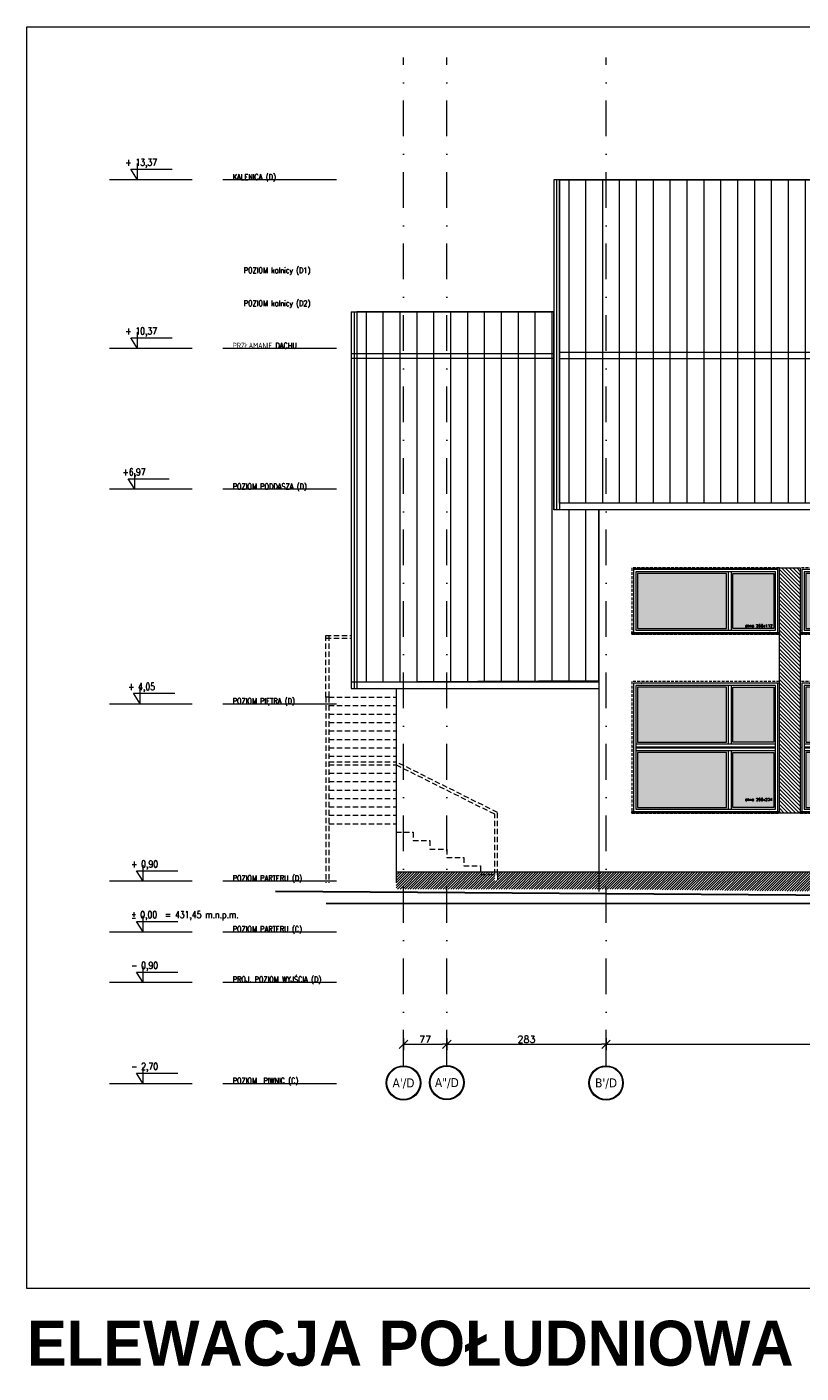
# Model space of a CAD drawing. Header units: millimetres. Extents: x 23192 to 177760, y -399809 to -79279.
# Tile 65 of 256: x 70977 to 72352, y -210248 to -207855. Entities that reach past the tile are written whole.
import ezdxf
from ezdxf.enums import TextEntityAlignment as Align

# ---------------------------------------------------------------- set-up
doc = ezdxf.new("R2010")
doc.units = ezdxf.units.MM
for name, pattern in [('CARKOVANA', [7.5, 5, -2.5]), ('DASHDOT', [25.4, 12.7, -6.35, 0, -6.35]), ('HIDDEN2', [4.7625, 3.175, -1.5875])]:
    doc.linetypes.add(name, pattern=pattern)
doc.layers.get('0').update_dxf_attribs({"lineweight": 0})
for name, color, linetype, lineweight in [('! opisy okien elewacja', 7, 'Continuous', 0), ('!! 0_ Istn-okna', 6, 'Continuous', 13), ('!! 0_ Istn-sciany', 3, 'Continuous', 30), ('!! 0_ Opis', 8, 'Continuous', 13), ('!! 0_ WIDOK ELEWACJA', 4, 'Continuous', 0), ('!! 1  WYDZIELENIE PPOŻ', 252, 'Continuous', 0), ('!! 1_Hatch dach', 252, 'Continuous', 5), ('!! 2_TYNK OBRYS', 252, 'Continuous', 13), ('!! wymiary osi', 250, 'Continuous', 9), ('0-osie-liniA', 14, 'DASHDOT', 5), ('0-osie-tx', 66, 'Continuous', 9), ('0-rzedne-blok', 62, 'Continuous', 13)]:
    doc.layers.add(name, color=color, linetype=linetype, lineweight=lineweight)
doc.layers.add('!! 0_ramki', color=66, linetype='Continuous', lineweight=9, plot=False)
doc.layers.add('!! 1_ widok', color=4, linetype='Continuous')
doc.layers.add('!! 1_ELEWACJA KOLOR', color=7, linetype='Continuous', lineweight=13, true_color=0x6888bb)
doc.layers.add('!! 2_ELEWACJA COKÓŁ', color=9, linetype='Continuous', lineweight=13, true_color=0x808080)
doc.layers.add('!! 2_WYBURZENIA DO REMONTU', color=7, linetype='Continuous', lineweight=0, true_color=0x4d4d4d, plot=False)
doc.styles.add('DEUTSCH', font='SIMPLEX8')
doc.styles.add('SIMPLEX', font='simplex.shx', dxfattribs={"width": 0.77})
doc.styles.add('STYLE10', font='arialbd.ttf')
doc.styles.add('TAHOMA', font='tahoma.ttf')
doc.styles.add('TXT', font='simplex.shx')
doc.dimstyles.new('DIM50', dxfattribs={"dimscale": 5, "dimtxt": 2.5, "dimasz": 1.5, "dimexe": 0, "dimexo": 0, "dimgap": 0.5, "dimtad": 1, "dimdec": 4, "dimrnd": 0.5, "dimdsep": 46, "dimtxsty": 'TXT', "dimblk1": 'TICK1', "dimblk2": 'TICK1', "dimsah": 1, "dimcen": 0, "dimse1": 1, "dimse2": 1, "dimclrd": 1, "dimclre": 7, "dimclrt": 9, "dimadec": 0, "dimazin": 0, "dimtfac": 1, "dimtdec": 4, "dimtmove": 2, "dimatfit": 3, "dimldrblk": 'TICK1', "dimfxl": 1, "dimtolj": 1, "dimarcsym": 0})
pattern_1 = [(45, (22465.2155, -6921.958), (-2.24506403, 2.24506403), [])]
pattern_2 = [(90, (0, -6910.918), (-30, 2e-15), [])]

# ---------------------------------------------------------------- blocks, each defined once
blk = doc.blocks.new('okno 266x234')
at = {"layer": '!! 1_Hatch dach', "true_color": 0x575757}
h = blk.add_hatch(dxfattribs=at)
h.set_pattern_fill('ANSI31', color=251, scale=0.3, angle=180)
h.paths.add_polyline_path([(212, 10817.5), (-50, 10817.5), (-50, 10820.5), (212, 10820.5)])
h = blk.add_hatch(dxfattribs=at)
h.set_pattern_fill('DOTS', color=251, angle=180)
h.paths.add_polyline_path([(43.8, 10596.5), (202, 10596.5), (202, 10694.5), (43.8, 10694.5)])
h.paths.add_polyline_path([(43.8, 10712.5), (202, 10712.5), (202, 10810.5), (43.8, 10810.5)])
h.paths.add_polyline_path([(32.8, 10596.5), (-40, 10596.5), (-40, 10694.5), (32.8, 10694.5)])
h.paths.add_polyline_path([(32.8, 10712.5), (-40, 10712.5), (-40, 10810.5), (32.8, 10810.5)])
at = {"layer": '! opisy okien elewacja'}
for p in [(-33, 10817.5), (209, 10817.5), (209, 10703.5), (-47, 10589.5), (195, 10589.5)]:
    blk.add_point(p, dxfattribs=at)
at = {"layer": '!! 0_ Istn-okna'}
for p, q in [((205, 10709.5), (-43, 10709.5)), ((205, 10704.5), (-43, 10704.5)), ((205, 10702.5), (-43, 10702.5)), ((205, 10697.5), (-43, 10697.5))]:
    blk.add_line(p, q, dxfattribs=at)
at = {"layer": '!! 0_ Istn-okna', "linetype": 'CARKOVANA', "lineweight": 5}
blk.add_lwpolyline([(212, 10820.5), (-50, 10820.5), (-50, 10586.5), (212, 10586.5)], close=True, dxfattribs=at)
at = {"layer": '!! 0_ Istn-okna'}
for points in [[(212, 10817.5), (-50, 10817.5), (-50, 10820.5), (212, 10820.5)], [(209, 10817.5), (-47, 10817.5), (-47, 10589.5), (209, 10589.5)], [(205, 10813.5), (-43, 10813.5), (-43, 10593.5), (205, 10593.5)], [(32.8, 10712.5), (-40, 10712.5), (-40, 10810.5), (32.8, 10810.5)], [(43.8, 10712.5), (202, 10712.5), (202, 10810.5), (43.8, 10810.5)], [(32.8, 10596.5), (-40, 10596.5), (-40, 10694.5), (32.8, 10694.5)], [(43.8, 10596.5), (202, 10596.5), (202, 10694.5), (43.8, 10694.5)]]:
    blk.add_lwpolyline(points, close=True, dxfattribs=at)
for points in [[(35.8, 10709.5), (35.8, 10813.5)], [(40.8, 10709.5), (40.8, 10813.5)], [(35.8, 10593.5), (35.8, 10697.5)], [(35.8, 10593.5), (35.8, 10697.5)], [(40.8, 10593.5), (40.8, 10697.5)], [(40.8, 10593.5), (40.8, 10697.5)]]:
    blk.add_lwpolyline(points, dxfattribs=at)
at = {"insert": (10.9, 10793.9), "char_height": 5, "attachment_point": 1, "rotation": 180, "style": 'TXT'}
blk.add_mtext_dynamic_manual_height_columns('okno 266x234', width=52.63, gutter_width=75, heights=[0], dxfattribs=at)
blk = doc.blocks.new('okno 266x112')
at = {"layer": '!! 1_Hatch dach', "true_color": 0x575757}
h = blk.add_hatch(dxfattribs=at)
h.set_pattern_fill('ANSI31', color=251, scale=0.05, angle=180)
h.set_pattern_definition([(225, (48759.55389, -227260.51076), (0.11225320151, -0.11225320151), [])])
h.paths.add_polyline_path([(212, 10312.8), (-50, 10312.8), (-50, 10315.8), (212, 10315.8)])
h = blk.add_hatch(dxfattribs=at)
h.set_pattern_fill('DOTS', color=251, angle=180)
h.paths.add_polyline_path([(43.8, 10207.8), (202, 10207.8), (202, 10305.8), (43.8, 10305.8)])
h.paths.add_polyline_path([(32.8, 10207.8), (-40, 10207.8), (-40, 10305.8), (32.8, 10305.8)])
at = {"layer": '! opisy okien elewacja'}
for p in [(-33, 10312.8), (209, 10314.3), (209, 10312.8), (209, 10308.3)]:
    blk.add_point(p, dxfattribs=at)
at = {"layer": '!! 0_ Istn-okna', "linetype": 'CARKOVANA', "lineweight": 5}
blk.add_lwpolyline([(212, 10315.8), (-50, 10315.8), (-50, 10197.8), (212, 10197.8)], close=True, dxfattribs=at)
at = {"layer": '!! 0_ Istn-okna'}
for points in [[(212, 10312.8), (-50, 10312.8), (-50, 10315.8), (212, 10315.8)], [(209, 10312.8), (-47, 10312.8), (-47, 10200.8), (209, 10200.8)], [(205, 10308.8), (-43, 10308.8), (-43, 10204.8), (205, 10204.8)], [(32.8, 10207.8), (-40, 10207.8), (-40, 10305.8), (32.8, 10305.8)], [(43.8, 10207.8), (202, 10207.8), (202, 10305.8), (43.8, 10305.8)]]:
    blk.add_lwpolyline(points, close=True, dxfattribs=at)
for points in [[(35.8, 10308.8), (-43, 10308.8)], [(35.8, 10204.8), (35.8, 10308.8)], [(205, 10308.8), (40.8, 10308.8)], [(40.8, 10204.8), (40.8, 10308.8)]]:
    blk.add_lwpolyline(points, dxfattribs=at)
at = {"insert": (10.9, 10298.3), "char_height": 5, "attachment_point": 1, "rotation": 180, "style": 'TXT'}
blk.add_mtext_dynamic_manual_height_columns('okno 266x112', width=52.63, gutter_width=75, heights=[0], dxfattribs=at)
blk = doc.blocks.new('*U81')
h = blk.add_hatch(color=256)
edge = h.paths.add_edge_path()
edge.add_arc((0, 0), 30.6, 0, 360)
edge = h.paths.add_edge_path(flags=17)
edge.add_arc((0, 0), 29.4, 0, 360)
for radius in [30.6, 29.4]:
    blk.add_circle((0, 0), radius)
at = {"style": 'TAHOMA', "flags": 8}
blk.add_attdef('ANSICHTSNUMMER', text='', height=16, dxfattribs=at).set_placement((0, 0), align=Align.MIDDLE_CENTER)
blk = doc.blocks.new('TICK1')
at = {"color": 2}
blk.add_line((-1, -1), (1, 1), dxfattribs=at)
at = {"color": 0}
for p, q in [((0, 0), (-1, 0)), ((0, -1.4), (0, 1.4))]:
    blk.add_line(p, q, dxfattribs=at)
blk = doc.blocks.new('*D3701')
at = {"layer": '!! wymiary osi', "color": 1, "lineweight": -2, "transparency": 16777216}
blk.add_line((58033.6, -216280.7), (58095.6, -216280.7), dxfattribs=at)
at = {"layer": 'DEFPOINTS', "color": 0, "transparency": 16777216}
for p in [(58103.1, -216280.7), (58026.1, -216318.8), (58103.1, -216318.3)]:
    blk.add_point(p, dxfattribs=at)
at = {"layer": '!! wymiary osi', "color": 1, "lineweight": -2, "transparency": 16777216, "xscale": 7.5, "yscale": 7.5, "zscale": 7.5, "rotation": 180}
blk.add_blockref('TICK1', (58026.1, -216280.7), dxfattribs=at)
at = {"layer": '!! wymiary osi', "color": 1, "lineweight": -2, "transparency": 16777216, "xscale": 7.5, "yscale": 7.5, "zscale": 7.5}
blk.add_blockref('TICK1', (58103.1, -216280.7), dxfattribs=at)
at = {"layer": '!! wymiary osi', "color": 9, "transparency": 16777216, "insert": (58064.6, -216271.9), "char_height": 12.5, "attachment_point": 5, "style": 'TXT'}
blk.add_mtext('\\A1;77', dxfattribs=at)
blk = doc.blocks.new('*D3702')
at = {"layer": '!! wymiary osi', "color": 1, "lineweight": -2, "transparency": 16777216}
blk.add_line((58110.6, -216280.7), (58378.6, -216280.7), dxfattribs=at)
at = {"layer": 'DEFPOINTS', "color": 0, "transparency": 16777216}
for p in [(58386.1, -216280.7), (58386.1, -216280.7), (58103.1, -216318.3)]:
    blk.add_point(p, dxfattribs=at)
at = {"layer": '!! wymiary osi', "color": 1, "lineweight": -2, "transparency": 16777216, "xscale": 7.5, "yscale": 7.5, "zscale": 7.5, "rotation": 180}
blk.add_blockref('TICK1', (58103.1, -216280.7), dxfattribs=at)
at = {"layer": '!! wymiary osi', "color": 1, "lineweight": -2, "transparency": 16777216, "xscale": 7.5, "yscale": 7.5, "zscale": 7.5}
blk.add_blockref('TICK1', (58386.1, -216280.7), dxfattribs=at)
at = {"layer": '!! wymiary osi', "color": 9, "transparency": 16777216, "insert": (58244.6, -216271.9), "char_height": 12.5, "attachment_point": 5, "style": 'TXT'}
blk.add_mtext('\\A1;283', dxfattribs=at)
blk = doc.blocks.new('*D3703')
at = {"layer": '!! wymiary osi', "color": 1, "lineweight": -2, "transparency": 16777216}
blk.add_line((58393.6, -216280.7), (60804.6, -216280.7), dxfattribs=at)
at = {"layer": 'DEFPOINTS', "color": 0, "transparency": 16777216}
for p in [(58386.1, -216280.7), (60812.1, -216280.7), (60812.1, -216280.7)]:
    blk.add_point(p, dxfattribs=at)
at = {"layer": '!! wymiary osi', "color": 1, "lineweight": -2, "transparency": 16777216, "xscale": 7.5, "yscale": 7.5, "zscale": 7.5, "rotation": 180}
blk.add_blockref('TICK1', (58386.1, -216280.7), dxfattribs=at)
at = {"layer": '!! wymiary osi', "color": 1, "lineweight": -2, "transparency": 16777216, "xscale": 7.5, "yscale": 7.5, "zscale": 7.5}
blk.add_blockref('TICK1', (60812.1, -216280.7), dxfattribs=at)
at = {"layer": '!! wymiary osi', "color": 9, "transparency": 16777216, "insert": (59599.1, -216271.9), "char_height": 12.5, "attachment_point": 5, "style": 'TXT'}
blk.add_mtext('\\A1;2426', dxfattribs=at)
blk = doc.blocks.new('D_kota')
for p, q in [((8.7, 0), (8.7, 23)), ((-0.8, 15), (8.7, 15)), ((8.7, 0), (-0.8, 15))]:
    blk.add_line(p, q)
blk.add_lwpolyline([(-0.8, 15), (57.9, 15)])
at = {"style": 'DEUTSCH', "width": 0.8}
blk.add_attdef('POZ.ARCH', (7.3, 19.7), '', height=10, dxfattribs=at)
blk = doc.blocks.new('rzędne elewacje')
at = {"layer": '0-rzedne-blok'}
for p, q in [((45186.1, -202764.8), (45186.1, -202618)), ((45366.1, -202764.8), (45366.1, -202618)), ((45546.1, -202764.8), (45546.1, -202618)), ((45861.1, -202764.8), (45861.1, -202618)), ((46243.1, -202764.8), (46243.1, -202618)), ((46493.6, -202764.8), (46493.6, -202618)), ((46793.4, -202764.8), (46793.4, -202618)), ((45186.1, -203021.7), (45186.1, -202819.8)), ((45366.1, -203021.7), (45366.1, -202819.8)), ((45546.1, -203021.7), (45546.1, -202819.8)), ((45861.1, -203021.7), (45861.1, -202819.8)), ((46243.1, -203021.7), (46243.1, -202819.8)), ((46493.6, -203021.7), (46493.6, -202819.8)), ((46793.4, -203021.7), (46793.4, -202819.8))]:
    blk.add_line(p, q, dxfattribs=at)
for points in [[(45456.1, -202618), (45456.1, -202764.8)], [(46493.6, -202764.8), (46493.6, -202618)], [(45456.1, -202819.8), (45456.1, -203021.7)], [(46493.6, -203021.7), (46493.6, -202819.8)]]:
    blk.add_lwpolyline(points, dxfattribs=at)
ref = blk.add_blockref('D_kota', (45186.1, -202667.3), dxfattribs=dict(at, xscale=1.250000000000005, yscale=1.250000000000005, zscale=1.250000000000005, rotation=270))
ref.add_attrib('POZ.ARCH', '- 2,70  ', (45210.7, -202656.5), dxfattribs={"layer": '0', "height": 12.5, "rotation": 270, "style": 'DEUTSCH', "width": 0.8})
ref = blk.add_blockref('D_kota', (45366.1, -202667.3), dxfattribs=dict(at, xscale=1.250000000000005, yscale=1.250000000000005, zscale=1.250000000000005, rotation=270))
ref.add_attrib('POZ.ARCH', '- 0,90  ', (45390.7, -202656.5), dxfattribs={"layer": '0', "height": 12.5, "rotation": 270, "style": 'DEUTSCH', "width": 0.8})
ref = blk.add_blockref('D_kota', (45456.1, -202667.3), dxfattribs=dict(at, xscale=1.250000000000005, yscale=1.250000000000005, zscale=1.250000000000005, rotation=270))
ref.add_attrib('POZ.ARCH', '%%p 0,00  = 431,45 m.n.p.m.', (45480.7, -202656.5), dxfattribs={"layer": '0', "height": 12.5, "rotation": 270, "style": 'DEUTSCH', "width": 0.8})
ref = blk.add_blockref('D_kota', (45546.1, -202667.3), dxfattribs=dict(at, xscale=1.250000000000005, yscale=1.250000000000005, zscale=1.250000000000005, rotation=270))
ref.add_attrib('POZ.ARCH', '+ 0,90  ', (45570.7, -202656.5), dxfattribs={"layer": '0', "height": 12.5, "rotation": 270, "style": 'DEUTSCH', "width": 0.8})
ref = blk.add_blockref('D_kota', (45861.6, -202661.9), dxfattribs=dict(at, xscale=1.250000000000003, yscale=1.250000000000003, zscale=1.250000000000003, rotation=269.9999999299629))
ref.add_attrib('POZ.ARCH', '+ 4,05', (45886.2, -202651.1), dxfattribs={"layer": '0', "height": 12.5, "rotation": 270, "style": 'DEUTSCH', "width": 0.8})
ref = blk.add_blockref('D_kota', (46243.1, -202652.1), dxfattribs=dict(at, xscale=1.250000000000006, yscale=1.250000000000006, zscale=1.250000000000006, rotation=270))
ref.add_attrib('POZ.ARCH', '+6,97', (46267.7, -202641.3), dxfattribs={"layer": '0', "height": 12.5, "rotation": 270, "style": 'DEUTSCH', "width": 0.8})
ref = blk.add_blockref('D_kota', (46493.6, -202656.9), dxfattribs=dict(at, xscale=1.250000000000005, yscale=1.250000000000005, zscale=1.250000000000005, rotation=270))
ref.add_attrib('POZ.ARCH', '+ 10,37', (46518.2, -202646.1), dxfattribs={"layer": '0', "height": 12.5, "rotation": 270, "style": 'DEUTSCH', "width": 0.8})
ref = blk.add_blockref('D_kota', (46793.4, -202656.9), dxfattribs=dict(at, xscale=1.250000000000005, yscale=1.250000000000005, zscale=1.250000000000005, rotation=270))
ref.add_attrib('POZ.ARCH', '+ 13,37', (46818, -202646.1), dxfattribs={"layer": '0', "height": 12.5, "rotation": 270, "style": 'DEUTSCH', "width": 0.8})
at = {"layer": '0-rzedne-blok', "style": 'SIMPLEX', "width": 0.77}
for s, p in [('POZIOM  PIWNIC (C)', (45186.7, -202837.1)), ('PROJ. POZIOM WYJŚCIA (D)', (45366.7, -202837.1)), ('POZIOM PARTERU (C)', (45456.1, -202837.1)), ('POZIOM PARTERU (D)', (45546.7, -202837.1)), ('POZIOM PIĘTRA (D)', (45861.7, -202837.1)), ('POZIOM PODDASZA (D)', (46243.1, -202837.1)), ('PRZŁAMANIE DACHU', (46493.6, -202837.1)), ('KALENICA (D)', (46793.4, -202837.1)), ('POZIOM kalnicy (D2)', (46568.8, -202856.7, 0)), ('POZIOM kalnicy (D1)', (46627.4, -202856.7, 0))]:
    blk.add_text(s, height=10, rotation=270, dxfattribs=at).set_placement(p)
blk = doc.blocks.new('BLOK OSIE D-E PD')
at = {"layer": '0-osie-liniA', "ltscale": 5}
for points in [[(58026.06735, -216318.84626), (58026.06735, -214526.31528)], [(58103.06735, -216318.84626), (58103.06735, -214526.31528)], [(58386.06735, -216318.84626), (58386.06735, -214526.31528)]]:
    blk.add_lwpolyline(points, dxfattribs=at)
at = {"layer": '0-osie-tx'}
ref = blk.add_blockref('*U81', (58026.06735, -216349.44626), dxfattribs=dict(at, rotation=180))
ref.add_attrib('ANSICHTSNUMMER', "A'/D", dxfattribs={"layer": '0', "height": 16, "style": 'TAHOMA', "flags": 8}).set_placement((58026.06735, -216349.44626), align=Align.MIDDLE_CENTER)
ref = blk.add_blockref('*U81', (58103.06735, -216348.94626), dxfattribs=dict(at, rotation=180))
ref.add_attrib('ANSICHTSNUMMER', 'A"/D', dxfattribs={"layer": '0', "height": 16, "style": 'TAHOMA', "flags": 8}).set_placement((58103.06735, -216348.94626), align=Align.MIDDLE_CENTER)
ref = blk.add_blockref('*U81', (58386.06735, -216349.44626), dxfattribs=dict(at, rotation=180))
ref.add_attrib('ANSICHTSNUMMER', "B'/D", dxfattribs={"layer": '0', "height": 16, "style": 'TAHOMA', "flags": 8}).set_placement((58386.06735, -216349.44626), align=Align.MIDDLE_CENTER)
at = {"layer": '!! wymiary osi'}
for base, p1, p2, picture, middle in [((58103.06735, -216280.68013), (58026.06735, -216318.84626), (58103.06735, -216318.34626), '*D3701', (58064.56735, -216271.93013)), ((58386.06735, -216280.68013), (58103.06735, -216318.34626), (58386.06735, -216280.68013), '*D3702', (58244.56735, -216271.93013)), ((60812.06735, -216280.68013), (58386.06735, -216280.68013), (60812.06735, -216280.68013), '*D3703', (59599.06735, -216271.93013))]:
    dim = blk.add_linear_dim(base=base, p1=p1, p2=p2, dimstyle='DIM50', dxfattribs=at)
    dim.commit()
    dim.dimension.update_dxf_attribs({"geometry": picture, "text_midpoint": middle})

msp = doc.modelspace()

# ---------------------------------------------------------------- hatches: boundary and pattern name
at = {"layer": '!! 1_ELEWACJA KOLOR', "true_color": 0x4f5358}
h = msp.add_hatch(dxfattribs=at)
h.set_pattern_fill('ANSI31', color=251, scale=1.5, angle=-90)
h.set_pattern_definition([(315, (67938.4744, -208996.977), (3.367596, 3.367596), [])])
h.paths.add_polyline_path([(72313.92689, -208816.45733), (72350.92689, -208816.45733), (72350.92689, -209252.45733), (72313.92689, -209252.45733)])
at = {"layer": '!! 1_Hatch dach'}
h = msp.add_hatch(dxfattribs=at)
h.set_pattern_fill('_USER', color=8, scale=30, angle=90, pattern_type=0)
h.set_pattern_definition(pattern_2)
h.paths.add_polyline_path([(71922.92689, -208126.45733), (74545.92689, -208126.45733), (74545.92689, -208701.45733), (71922.92689, -208701.45733)])
h = msp.add_hatch(dxfattribs=at)
h.set_pattern_fill('_USER', color=8, scale=30, angle=90, pattern_type=0)
h.set_pattern_definition(pattern_2)
h.paths.add_polyline_path([(71562.92689, -209018.88853), (71992.92689, -209016.77116), (71992.92689, -208713.45733), (71912.92689, -208713.45733), (71912.92689, -208361.5056), (71562.92689, -208361.5056)])
at = {"layer": '!! 2_ELEWACJA COKÓŁ', "true_color": 0x2b2b2c}
h = msp.add_hatch(dxfattribs=at)
h.set_pattern_fill('ANSI31', color=250)
h.set_pattern_definition(pattern_1)
h.paths.add_polyline_path([(71992.92689, -209357.45733), (71812.92689, -209357.45733), (71812.92689, -209372.45733), (71812.92689, -209387.45733), (71992.92689, -209387.45733)])
h.paths.add_polyline_path([(71807.92689, -209357.45733), (71782.92689, -209357.45733), (71782.92689, -209372.45733), (71807.92689, -209372.45733)], flags=17)
h.paths.add_polyline_path([(71812.92689, -209372.45733), (71782.92689, -209372.45733), (71782.92689, -209357.45733), (71752.92689, -209357.45733), (71632.92689, -209357.45733), (71632.92689, -209387.45733), (71812.92689, -209387.45733)])
h = msp.add_hatch(dxfattribs=at)
h.set_pattern_fill('ANSI31', color=250)
h.set_pattern_definition(pattern_1)
h.paths.add_polyline_path([(74445.44004, -209357.45733), (71992.92689, -209357.45733), (71992.92689, -209387.45733), (74444.45983, -209413.43032)])

# ---------------------------------------------------------------- linework, layer by layer
at = {"layer": '! opisy okien elewacja'}
for points in [[(71922.92689, -208126.45733), (74545.92689, -208126.45733), (74545.92689, -208701.45733), (71922.92689, -208701.45733)], [(71562.92689, -209018.88853), (71992.92689, -209016.77116), (71992.92689, -208713.45733), (71912.92689, -208713.45733), (71912.92689, -208361.5056), (71562.92689, -208361.5056)]]:
    msp.add_lwpolyline(points, close=True, dxfattribs=at)
at = {"layer": '!! 0_ Istn-sciany'}
msp.add_lwpolyline([(74445.17545, -209413.45733), (71418.55669, -209392.03375)], dxfattribs=at)
at = {"layer": '!! 0_ WIDOK ELEWACJA'}
for p, q in [((74545.92689, -208433.45733), (71922.92689, -208433.45733)), ((74545.92689, -208444.58909), (71922.92689, -208444.58909))]:
    msp.add_line(p, q, dxfattribs=at)
for points in [[(74530.42327, -208126.45733), (71912.92689, -208126.45733)], [(71912.92689, -208126.45733), (71912.92689, -208713.45733)], [(71917.92689, -208126.45733), (71917.92689, -208713.45733)], [(71922.92689, -208126.45733), (71922.92689, -208713.45733)], [(71552.92689, -208361.5056), (71912.92689, -208361.5056)], [(71552.92689, -208361.5056), (71552.92689, -209030.88853)], [(71557.92689, -208361.5056), (71557.92689, -209030.88853)], [(71562.92689, -208361.5056), (71562.92689, -209030.88853)], [(71552.92689, -208435.28324), (71912.92689, -208435.28324)], [(71552.92689, -208443.56656), (71912.92689, -208443.56656)], [(74530.42327, -208713.45733), (71912.92689, -208713.45733)], [(74545.92689, -208701.45733), (71922.92689, -208701.45733)], [(71992.92689, -208713.45733), (71992.92689, -209392.03375)], [(71552.92689, -209018.88853), (71992.92689, -209018.88853)], [(71552.92689, -209030.88853), (71992.92689, -209030.88853)], [(71632.92689, -209030.88853), (71632.92689, -209376.45733)], [(74445.17545, -209357.45733), (71632.92689, -209357.45733)]]:
    msp.add_lwpolyline(points, dxfattribs=at)
for points in [[(72054.92689, -208931.45733), (72310.92689, -208931.45733), (72310.92689, -208817.45733), (72054.92689, -208817.45733)], [(72054.92689, -209249.45733), (72310.92689, -209249.45733), (72310.92689, -209021.45733), (72054.92689, -209021.45733)]]:
    msp.add_lwpolyline(points, close=True, dxfattribs=at)
at = {"layer": '!! 0_ramki'}
for p, q in [((70976.65678, -207854.77203), (78036.4108, -207854.77203)), ((70976.65678, -210097.45169), (70976.65678, -207854.77203)), ((78036.4108, -210097.45169), (70976.65678, -210097.45169))]:
    msp.add_line(p, q, dxfattribs=at)
at = {"layer": '!! 1_ widok'}
msp.add_lwpolyline([(74445.44004, -209413.45733), (71508.45902, -209413.45733)], dxfattribs=at)
at = {"layer": '!! 2_TYNK OBRYS'}
msp.add_lwpolyline([(72313.92689, -208816.45733), (72350.92689, -208816.45733), (72350.92689, -209252.45733), (72313.92689, -209252.45733)], close=True, dxfattribs=at)
at = {"layer": '!! 2_WYBURZENIA DO REMONTU', "linetype": 'HIDDEN2', "ltscale": 3}
for points in [[(71507.92689, -209046.45733), (71507.92689, -208936.45733), (71512.92689, -208936.45733), (71512.92689, -209046.45733)], [(71507.92689, -208936.45733), (71552.92689, -208936.45733)], [(71507.92689, -208941.45733), (71552.92689, -208941.45733)], [(71507.92689, -209046.45733), (71507.92689, -209376.45733)], [(71512.92689, -209046.45733), (71507.92689, -209046.45733)], [(71512.92689, -209046.45733), (71512.92689, -209376.45733)], [(71512.92689, -209046.45733), (71632.92689, -209046.45733)], [(71512.92689, -209061.45733), (71632.92689, -209061.45733)], [(71512.92689, -209076.45733), (71632.92689, -209076.45733)], [(71512.92689, -209091.45733), (71632.92689, -209091.45733)], [(71512.92689, -209106.45733), (71632.92689, -209106.45733)], [(71512.92689, -209121.45733), (71632.92689, -209121.45733)], [(71512.92689, -209136.45733), (71632.92689, -209136.45733)], [(71512.92689, -209151.45733), (71632.92689, -209151.45733)], [(71512.92689, -209161.45733), (71632.92689, -209161.45733)], [(71512.92689, -209166.45733), (71632.92689, -209166.45733)], [(71512.92689, -209166.45733), (71631.74655, -209166.45733)], [(71807.92689, -209254.5475), (71631.74655, -209166.45733)], [(71812.92689, -209251.45733), (71632.92689, -209161.45733)], [(71512.92689, -209181.45733), (71632.92689, -209181.45733)], [(71512.92689, -209196.45733), (71632.92689, -209196.45733)], [(71512.92689, -209211.45733), (71632.92689, -209211.45733)], [(71512.92689, -209226.45733), (71632.92689, -209226.45733)], [(71512.92689, -209241.45733), (71632.92689, -209241.45733)], [(71512.92689, -209256.45733), (71632.92689, -209256.45733)], [(71807.92689, -209361.45733), (71807.92689, -209254.5475)], [(71812.92689, -209361.45733), (71812.92689, -209251.45733)], [(71512.92689, -209271.45733), (71632.92689, -209271.45733)], [(71632.92689, -209271.45733), (71632.92689, -209286.45733), (71662.92689, -209286.45733), (71662.92689, -209301.45733), (71692.92689, -209301.45733), (71692.92689, -209316.45733), (71722.92689, -209316.45733), (71722.92689, -209331.45733), (71752.92689, -209331.45733), (71752.92689, -209346.45733), (71782.92689, -209346.45733), (71782.92689, -209361.45733), (71812.92689, -209361.45733), (71812.92689, -209376.45733)]]:
    msp.add_lwpolyline(points, dxfattribs=at)

# ---------------------------------------------------------------- block references
at = {"layer": '! opisy okien elewacja', "rotation": 180}
for name, p in [('okno 266x112', (72263.92689, -198618.70234)), ('okno 266x112', (72562.92689, -198618.70234)), ('okno 266x234', (72263.92689, -198431.96269)), ('okno 266x234', (72562.92689, -198431.96269))]:
    msp.add_blockref(name, p, dxfattribs=at)
at = {"layer": '!! 1  WYDZIELENIE PPOŻ', "rotation": 89.99999999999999}
msp.add_blockref('rzędne elewacje', (-131494.75142, -254919.88349), dxfattribs=at)
msp.add_blockref('BLOK OSIE D-E PD', (13619.85593, 6617.30292))

# ---------------------------------------------------------------- texts
at = {"layer": '!! 0_ Opis', "style": 'STYLE10', "width": 0.95}
msp.add_text('ELEWACJA POŁUDNIOWA DC', height=80, dxfattribs=at).set_placement((70976.65678, -210234.96531))

doc.saveas('drawing.dxf')
